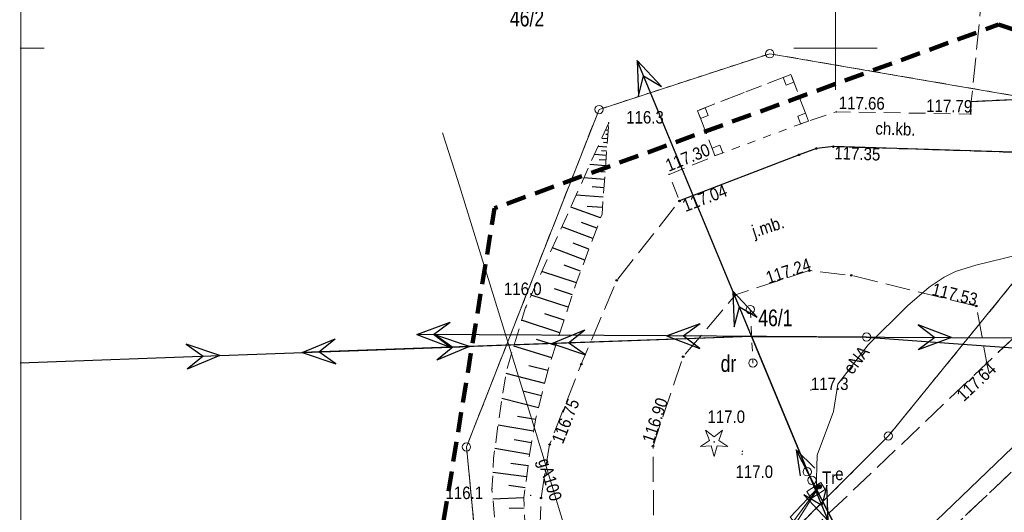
# Model space of a CAD drawing. Header units: metres. Extents: x 6532801 to 6532945, y 6021209 to 6021424.
# Tile 4 of 11: x 6532801 to 6532860, y 6021322 to 6021352. Entities that reach past the tile are written whole.
import ezdxf
from ezdxf.enums import TextEntityAlignment as Align

# ---------------------------------------------------------------- set-up
doc = ezdxf.new("R2010")
doc.units = ezdxf.units.M
doc.header["$MEASUREMENT"] = 0
for name, pattern in [('1.0_0.5', [1.5, 1, -0.5]), ('1.5_0.5', [2, 1.5, -0.5]), ('219-500', [0]), ('4', [1.8, 1.2, -0.6]), ('egug-500', [1, 0.5, -0.5]), ('otda_500', [1, 0.5, -0.5]), ('suep_nn_500', [0]), ('suep_wn_500', [0]), ('supp_500', [1, 0.5, -0.5])]:
    doc.linetypes.add(name, pattern=pattern)
doc.layers.get('0').update_dxf_attribs({"color": 2, "linetype": 'CONTINUOUS', "lineweight": 5})
for name, color, linetype in [('000 Inne (niezydentyfikowane)', 7, 'CONTINUOUS'), ('140-Punkty robocze', 7, 'CONTINUOUS'), ('202-punkt graniczny', 7, 'CONTINUOUS'), ('210-oznaczenie konturu użytku gruntowego', 7, 'CONTINUOUS'), ('211-numer działki ewidencyjnej', 7, 'CONTINUOUS'), ('218-kontur użytku gruntowego', 7, 'CONTINUOUS'), ('219-działka ewidencyjna', 7, 'CONTINUOUS'), ('chodnik', 7, 'CONTINUOUS'), ('chodnik-Atr17', 7, 'CONTINUOUS'), ('drzewo iglaste', 7, 'CONTINUOUS'), ('jezdnia', 7, 'CONTINUOUS'), ('jezdnia-Atr17', 7, 'CONTINUOUS'), ('krawężnik', 7, 'CONTINUOUS'), ('Obszar opracowania', 7, 'CONTINUOUS'), ('pikieta naturalna', 7, 'CONTINUOUS'), ('pikieta naturalna-Atr2', 7, 'CONTINUOUS'), ('pikieta sztuczna', 7, 'CONTINUOUS'), ('pikieta sztuczna-Atr2', 7, 'CONTINUOUS'), ('przewód elektroenergetyczny niskiego napięcia', 7, 'CONTINUOUS'), ('przewód elektroenergetyczny podziemny', 7, 'CONTINUOUS'), ('przewód elektroenergetyczny podziemny-Atr1', 7, 'CONTINUOUS'), ('przewód elektroenergetyczny wysokiego napięcia', 7, 'CONTINUOUS'), ('przewód gazowy', 7, 'CONTINUOUS'), ('przewód gazowy-Atr1', 7, 'CONTINUOUS'), ('przewód kanalizacyjny', 7, 'CONTINUOUS'), ('Ramki i opis wydruku', 7, 'CONTINUOUS'), ('skarpa nieumocniona', 7, 'CONTINUOUS'), ('stacja transformatorowa', 7, 'CONTINUOUS'), ('stacja transformatorowa-Atr17', 7, 'CONTINUOUS'), ('szafa elektroenergetyczna lub kontener', 7, 'CONTINUOUS'), ('szafa elektroenergetyczna lub kontener-Atr17', 7, 'CONTINUOUS'), ('słup przewodów napowietrznych', 7, 'CONTINUOUS'), ('wiata', 7, 'CONTINUOUS'), ('Wstawianie ramki sekcyjnej z opisem', 7, 'CONTINUOUS')]:
    doc.layers.add(name, color=color, linetype=linetype)
doc.styles.get("Standard").update_dxf_attribs({"font": 'Working1250', "width": 0.75})

# ---------------------------------------------------------------- blocks, each defined once
blk = doc.blocks.new('202')
at = {"color": 0, "linetype": 'Continuous', "lineweight": 0}
blk.add_circle((0, 0), 0.25, dxfattribs=at)
blk = doc.blocks.new('SUEP3')
at = {"color": 0, "linetype": 'Continuous'}
for p, q in [((12.003, 0), (10.003, 0.75)), ((10.003, 0.75), (11.003, 0)), ((27.003, 0), (25.003, 0.75)), ((25.003, 0.75), (26.003, 0)), ((0, 0), (12.003, 0)), ((12.003, 0), (10.003, -0.75)), ((11.003, 0), (10.003, -0.75)), ((12.003, 0), (27.003, 0)), ((27.003, 0), (25.003, -0.75)), ((26.003, 0), (25.003, -0.75))]:
    blk.add_line(p, q, dxfattribs=at)
blk = doc.blocks.new('SUEP1')
at = {"color": 0, "linetype": 'Continuous'}
for p, q in [((0, 0), (5, 0)), ((5, 0), (3.5, 0.5)), ((5, 0), (3.5, -0.5)), ((5, 0), (15, 0)), ((15, 0), (13.5, 0.5)), ((15, 0), (13.5, -0.5))]:
    blk.add_line(p, q, dxfattribs=at)
blk = doc.blocks.new('IB10')
at = {"color": 0, "linetype": 'Continuous', "lineweight": 13}
for p, q in [((0, 0), (0, 0.5)), ((0, 0.5), (0.5, 0.5)), ((0, 0), (0.5, 0)), ((0.5, 0), (0.5, 0.5))]:
    blk.add_line(p, q, dxfattribs=at)
blk = doc.blocks.new('SM05')
at = {"color": 0, "linetype": 'Continuous', "lineweight": 13}
blk.add_circle((0, 0), 0.25, dxfattribs=at)
blk = doc.blocks.new('PW01')
at = {"linetype": 'Continuous', "lineweight": 13}
h = blk.add_hatch(color=0, dxfattribs=at)
edge = h.paths.add_edge_path()
edge.add_arc((0, 0), 0.045, 0, 360)
blk = doc.blocks.new('US18')
at = {"color": 0, "linetype": 'Continuous', "lineweight": 13}
for p, q in [((-0.5, -0.25), (-0.5, 0.25)), ((-0.5, 0.25), (0.5, 0.25)), ((0.5, -0.25), (0.5, 0.25)), ((-0.5, -0.25), (0.5, -0.25))]:
    blk.add_line(p, q, dxfattribs=at)
blk = doc.blocks.new('SUET')
at = {"linetype": 'Continuous'}
h = blk.add_hatch(color=0, dxfattribs=at)
h.dxf.hatch_style = 1
h.paths.add_polyline_path([(0.125, 0, 1), (-0.125, 0, 1)])
at = {"color": 0, "linetype": 'Continuous'}
blk.add_circle((0, 0), 0.125, dxfattribs=at)
blk = doc.blocks.new('US15')
at = {"color": 0, "linetype": 'Continuous', "lineweight": 13}
blk.add_circle((0, 0), 0.25, dxfattribs=at)
blk = doc.blocks.new('OP011')
at = {"linetype": 'Continuous', "lineweight": 13}
h = blk.add_hatch(color=0, dxfattribs=at)
edge = h.paths.add_edge_path()
edge.add_arc((0, 0), 0.05, 0, 360)
at = {"color": 0, "linetype": 'Continuous', "lineweight": 13}
for p, q in [((-0.283, 0.093), (-0.512, 0.706)), ((-0.512, 0.706), (0, 0.299)), ((0, 0.299), (0.512, 0.706)), ((0.512, 0.706), (0.283, 0.093)), ((-0.828, -0.268), (-0.283, 0.093)), ((0.283, 0.093), (0.828, -0.268)), ((-0.175, -0.24), (-0.828, -0.268)), ((0, -0.87), (-0.175, -0.24)), ((0.175, -0.24), (0, -0.87)), ((0.828, -0.268), (0.175, -0.24))]:
    blk.add_line(p, q, dxfattribs=at)
blk = doc.blocks.new('PIKIETA')
at = {"color": 0}
blk.add_circle((0, 0), 0.045, dxfattribs=at)

msp = doc.modelspace()

# ---------------------------------------------------------------- linework, layer by layer
at = {"layer": '000 Inne (niezydentyfikowane)', "color": 7, "linetype": 'Continuous', "lineweight": 25, "flags": 128}
for points in [[(6532836.36, 6021345.07), (6532836.19, 6021345.08)], [(6532836.37, 6021345.32), (6532836.34, 6021345.33)], [(6532836.32, 6021344.57), (6532835.97, 6021344.59)], [(6532836.3, 6021344.31), (6532836.08, 6021344.33)], [(6532836.34, 6021344.82), (6532836.21, 6021344.83)], [(6532836.28, 6021344.06), (6532835.75, 6021344.1)], [(6532836.26, 6021343.81), (6532835.95, 6021343.83)], [(6532836.25, 6021343.56), (6532835.53, 6021343.61)], [(6532836.23, 6021343.27), (6532835.81, 6021343.3)], [(6532836.2, 6021342.94), (6532835.25, 6021343.01)], [(6532836.17, 6021342.56), (6532835.63, 6021342.6)], [(6532836.14, 6021342.12), (6532834.9, 6021342.21)], [(6532836.11, 6021341.62), (6532835.39, 6021341.67)], [(6532836.06, 6021341.06), (6532834.43, 6021341.18)], [(6532835.9, 6021339.81), (6532834.11, 6021340.45)], [(6532836.02, 6021340.43), (6532835.09, 6021340.5)], [(6532835.44, 6021338.57), (6532833.57, 6021339.27)], [(6532835.67, 6021339.2), (6532834.76, 6021339.54)], [(6532834.95, 6021337.28), (6532833.01, 6021338.01)], [(6532835.2, 6021337.93), (6532834.25, 6021338.29)], [(6532834.7, 6021336.61), (6532833.71, 6021336.98)], [(6532834.45, 6021335.92), (6532832.37, 6021336.6)], [(6532834.21, 6021335.19), (6532833.13, 6021335.55)], [(6532833.96, 6021334.45), (6532831.74, 6021335.18)], [(6532833.45, 6021332.92), (6532831.16, 6021333.68)], [(6532833.71, 6021333.68), (6532832.55, 6021334.06)], [(6532833.21, 6021332.16), (6532832.06, 6021332.52)], [(6532832.97, 6021331.41), (6532830.7, 6021332.12)], [(6532832.74, 6021330.65), (6532831.59, 6021330.94)], [(6532832.55, 6021329.88), (6532830.23, 6021330.47)], [(6532832.17, 6021328.41), (6532829.97, 6021328.97)], [(6532832.36, 6021329.14), (6532831.23, 6021329.42)], [(6532832, 6021327.7), (6532830.92, 6021327.89)], [(6532831.88, 6021327), (6532829.75, 6021327.37)], [(6532831.64, 6021325.61), (6532829.56, 6021325.97)], [(6532831.76, 6021326.3), (6532830.71, 6021326.48)], [(6532831.55, 6021324.93), (6532830.51, 6021325.06)], [(6532831.46, 6021324.26), (6532829.43, 6021324.52)], [(6532831.38, 6021323.61), (6532830.39, 6021323.74)], [(6532831.3, 6021323), (6532829.44, 6021322.93)], [(6532831.32, 6021322.39), (6532830.41, 6021322.36)]]:
    msp.add_lwpolyline(points, dxfattribs=at)
at = {"layer": '218-kontur użytku gruntowego', "color": 3, "linetype": 'egug-500', "lineweight": 18, "flags": 128}
for points in [[(6532846.06, 6021349.67), (6532835.81, 6021346.32)], [(6532835.81, 6021346.32), (6532846.06, 6021349.67)], [(6532861.55, 6021347.01), (6532846.06, 6021349.67)], [(6532846.06, 6021349.67), (6532861.55, 6021347.01)], [(6532835.81, 6021346.32), (6532827.85, 6021326.06)], [(6532827.85, 6021326.06), (6532835.81, 6021346.32)], [(6532853.18, 6021326.72), (6532861.46, 6021336.89)], [(6532861.46, 6021336.89), (6532853.18, 6021326.72)], [(6532843.96, 6021317.48), (6532853.18, 6021326.72)], [(6532853.18, 6021326.72), (6532843.96, 6021317.48)], [(6532827.85, 6021326.06), (6532829.87, 6021305.07)], [(6532829.87, 6021305.07), (6532827.85, 6021326.06)]]:
    msp.add_lwpolyline(points, dxfattribs=at)
at = {"layer": '219-działka ewidencyjna', "color": 7, "linetype": '219-500', "lineweight": 18, "flags": 128}
for points in [[(6532846.06, 6021349.67), (6532835.81, 6021346.32)], [(6532846.06, 6021349.67), (6532861.55, 6021347.01)], [(6532835.81, 6021346.32), (6532827.85, 6021326.06)], [(6532853.18, 6021326.72), (6532861.46, 6021336.89)], [(6532843.96, 6021317.48), (6532853.18, 6021326.72)], [(6532829.87, 6021305.07), (6532827.85, 6021326.06)]]:
    msp.add_lwpolyline(points, dxfattribs=at)
at = {"layer": 'chodnik', "color": 7, "linetype": '1.0_0.5', "lineweight": 18, "flags": 128}
msp.add_lwpolyline([(6532861.17, 6021345.9), (6532861.12, 6021346.94), (6532858.16, 6021346.81), (6532858.14, 6021346.05), (6532850.06, 6021346.18), (6532848.38, 6021345.63), (6532847.33, 6021348.43), (6532841.72, 6021346.25), (6532842.77, 6021343.54), (6532840.01, 6021342.42), (6532840.64, 6021340.83), (6532847.82, 6021343.6), (6532848.86, 6021343.98), (6532849.88, 6021344.09), (6532865.09, 6021343.61), (6532868.84, 6021343.67), (6532871.4, 6021344.13), (6532875.02, 6021346.1), (6532873.77, 6021347.97), (6532872.93, 6021347.36), (6532872.06, 6021346.85), (6532871.62, 6021346.62), (6532871.18, 6021346.38), (6532870.74, 6021346.21), (6532870.26, 6021346.09), (6532869.28, 6021345.93), (6532868.28, 6021345.82), (6532867.79, 6021345.82), (6532865.26, 6021345.81), (6532862.88, 6021345.89)], close=True, dxfattribs=at)
at = {"layer": 'jezdnia', "color": 7, "linetype": '1.5_0.5', "lineweight": 18, "flags": 128}
for points in [[(6532801.05, 6021268.862), (6532803.7, 6021271.32), (6532811.18, 6021278.28), (6532816.39, 6021283.03), (6532830.67, 6021296.37), (6532842.79, 6021307.81), (6532851.1, 6021315.74), (6532852.34, 6021316.74), (6532853.03, 6021317.44), (6532872.74, 6021336.02), (6532881.68, 6021344.57), (6532891.36, 6021352.81), (6532901.93, 6021360.89), (6532908.313, 6021365.41)], [(6532898.658, 6021365.41), (6532898.53, 6021365.32), (6532887.59, 6021356.92), (6532878.33, 6021348.98), (6532875.02, 6021346.1), (6532859.1, 6021331.1), (6532845.91, 6021318.56), (6532831.36, 6021304.96), (6532827.14, 6021301.06), (6532815.19, 6021290.02), (6532807.26, 6021282.59), (6532801.05, 6021276.516)], [(6532858.947, 6021365.41), (6532858.74, 6021352.57), (6532858.16, 6021346.81), (6532861.12, 6021346.94), (6532861.71, 6021352.06)]]:
    msp.add_lwpolyline(points, dxfattribs=at)
for points in [[(6532875.02, 6021346.1), (6532871.4, 6021344.13), (6532868.84, 6021343.67), (6532865.09, 6021343.61), (6532849.88, 6021344.09), (6532848.86, 6021343.98), (6532847.82, 6021343.6), (6532847.82, 6021343.6), (6532840.64, 6021340.83), (6532836.87, 6021336.06), (6532834.74, 6021331.03), (6532832.84, 6021326.21), (6532832.33, 6021323), (6532832.1, 6021316.4), (6532831.36, 6021304.96), (6532845.91, 6021318.56), (6532842.53, 6021319.09), (6532840.03, 6021319.68), (6532839.09, 6021321.4), (6532839.05, 6021326.11), (6532840.86, 6021331.48), (6532844, 6021335.19), (6532848.43, 6021336.65), (6532850.95, 6021336.36), (6532858.46, 6021334.52), (6532859.1, 6021331.1)], [(6532852.34, 6021316.74), (6532855.46, 6021318.82), (6532860.32, 6021320.74), (6532866.19, 6021321.83), (6532871.87, 6021321.67), (6532880.33, 6021319.21), (6532882.23, 6021324.91), (6532877.08, 6021326.56), (6532873.67, 6021327.55), (6532871.85, 6021328.53), (6532871.18, 6021329.42), (6532870.64, 6021330.62), (6532870.44, 6021332.11), (6532871.01, 6021333.96), (6532872.06, 6021335.23), (6532872.72, 6021336), (6532853.03, 6021317.44)]]:
    msp.add_lwpolyline(points, close=True, dxfattribs=at)
at = {"layer": 'krawężnik', "color": 7, "linetype": 'Continuous', "lineweight": 25, "flags": 128}
for points in [[(6532858.14, 6021346.05), (6532858.16, 6021346.81), (6532861.12, 6021346.94), (6532861.17, 6021345.9)], [(6532875.02, 6021346.1), (6532871.4, 6021344.13), (6532868.84, 6021343.67), (6532865.09, 6021343.61), (6532849.88, 6021344.09), (6532848.86, 6021343.98), (6532847.82, 6021343.6), (6532840.64, 6021340.83)]]:
    msp.add_lwpolyline(points, dxfattribs=at)
at = {"layer": 'Obszar opracowania', "color": 3, "linetype": '4', "lineweight": 200, "flags": 128}
msp.add_lwpolyline([(6532859.8, 6021351.42), (6532875.32, 6021346.3), (6532934.68, 6021313.91), (6532914.26, 6021235.16), (6532815.99, 6021257.34), (6532829.54, 6021340.4)], close=True, dxfattribs=at)
at = {"layer": 'przewód elektroenergetyczny niskiego napięcia', "color": 1, "linetype": 'suep_nn_500', "lineweight": 18, "flags": 128}
msp.add_lwpolyline([(6532848.45, 6021324.32), (6532854.51, 6021312.55)], dxfattribs=at)
at = {"layer": 'przewód elektroenergetyczny podziemny', "color": 1, "linetype": 'Continuous', "lineweight": 18, "flags": 128}
for points in [[(6532850.14, 6021329.83), (6532851.96, 6021332.19), (6532854.33, 6021334.54), (6532855.64, 6021335.66), (6532856.53, 6021336.25), (6532857.21, 6021336.6), (6532858.43, 6021336.97), (6532860.97, 6021337.59), (6532862.09, 6021338.07), (6532862.51, 6021338.48), (6532863.46, 6021339.6), (6532864.57, 6021340.8), (6532867.12, 6021343.46), (6532869.07, 6021344.99), (6532871.57, 6021346.96), (6532873.71, 6021348.66), (6532878.64, 6021352.5), (6532879, 6021352.37), (6532881.13, 6021350.03), (6532883.22, 6021347.72), (6532885.82, 6021344.89), (6532885.98, 6021344.69)], [(6532850.14, 6021329.83), (6532849.88, 6021328.18), (6532848.9, 6021325.57), (6532848.84, 6021323.45), (6532846.82, 6021320.71), (6532846.61, 6021319.34), (6532845.73, 6021317.96), (6532843.84, 6021315.76), (6532838.25, 6021310.39), (6532833.05, 6021305.11), (6532840.16, 6021297.57)], [(6532848.84, 6021323.45), (6532848.59, 6021324.06), (6532848.45, 6021324.32)], [(6532849.03, 6021323.68), (6532847.31, 6021320.96), (6532852.84, 6021314.75), (6532853.19, 6021313.81), (6532848.11, 6021309.09), (6532839.91, 6021299.15), (6532840.43, 6021298.21), (6532840.16, 6021297.57)], [(6532849.03, 6021323.68), (6532847.28, 6021321.84), (6532854.39, 6021313.88), (6532859.97, 6021317.13), (6532866.1, 6021318.2), (6532870.54, 6021317.81), (6532883.57, 6021315.79), (6532887.35, 6021315.4), (6532889.54, 6021314.13), (6532908.66, 6021308.67), (6532920.57, 6021306.28), (6532926.79, 6021304.62), (6532928.01, 6021302.62), (6532928.37, 6021301.6), (6532928.37, 6021300.93), (6532927.97, 6021299.64), (6532919.57, 6021268.6), (6532918.88, 6021266.88), (6532918.61, 6021265.01), (6532917.42, 6021259.43), (6532912.31, 6021239.61), (6532911.67, 6021239.71)]]:
    msp.add_lwpolyline(points, dxfattribs=at)
at = {"layer": 'przewód elektroenergetyczny wysokiego napięcia', "color": 1, "linetype": 'suep_wn_500', "lineweight": 18, "flags": 128}
for points in [[(6532801.05, 6021331.118), (6532844.97, 6021332.7)], [(6532844.97, 6021332.71), (6532848.45, 6021324.32)], [(6532851.87, 6021332.66), (6532844.97, 6021332.7)], [(6532844.97, 6021332.7), (6532851.87, 6021332.66)], [(6532931.09, 6021326.81), (6532851.87, 6021332.66)]]:
    msp.add_lwpolyline(points, dxfattribs=at)
at = {"layer": 'przewód gazowy', "color": 52, "linetype": 'Continuous', "lineweight": 18, "flags": 128}
msp.add_lwpolyline([(6532824.71, 6021307.78), (6532834.6, 6021318.43), (6532832.03, 6021326.87), (6532827.33, 6021342.06), (6532826.4, 6021344.93)], dxfattribs=at)
at = {"layer": 'przewód kanalizacyjny', "color": 34, "linetype": 'Continuous', "lineweight": 18, "flags": 128}
msp.add_lwpolyline([(6532801.05, 6021269.565), (6532819.29, 6021286.33), (6532819.8, 6021286.79), (6532820.31, 6021287.28), (6532869.85, 6021334.87), (6532870.33, 6021335.33), (6532870.86, 6021335.77), (6532905.327, 6021365.41)], dxfattribs=at)
at = {"layer": 'Ramki i opis wydruku', "color": 7, "linetype": 'Continuous', "lineweight": 13, "flags": 128}
msp.add_lwpolyline([(6532801.1, 6021219.46), (6532944.5, 6021219.46), (6532944.5, 6021424.36), (6532801.1, 6021424.36)], close=True, dxfattribs=at)
at = {"layer": 'skarpa nieumocniona', "color": 7, "linetype": '1.0_0.5', "lineweight": 18, "flags": 128}
msp.add_lwpolyline([(6532836.39, 6021345.53), (6532831.37, 6021334.37), (6532830.28, 6021330.72), (6532829.97, 6021328.99), (6532829.7, 6021327), (6532829.48, 6021325.38), (6532829.38, 6021323.51), (6532830, 6021317.04), (6532829.66, 6021315.18), (6532832.01, 6021316.39), (6532831.57, 6021318.78), (6532831.34, 6021321.89), (6532831.3, 6021323.02), (6532831.63, 6021325.58), (6532832.02, 6021327.81), (6532832.77, 6021330.77), (6532833.23, 6021332.24), (6532834.47, 6021335.99), (6532835.99, 6021340.04)], close=True, dxfattribs=at)
msp.add_lwpolyline([(6532836.39, 6021345.53), (6532831.37, 6021334.37), (6532830.28, 6021330.72), (6532829.97, 6021328.99), (6532829.7, 6021327), (6532829.48, 6021325.38), (6532829.38, 6021323.51), (6532830, 6021317.04), (6532829.66, 6021315.18), (6532832.01, 6021316.39), (6532831.57, 6021318.78), (6532831.34, 6021321.89), (6532831.3, 6021323.02), (6532831.63, 6021325.58), (6532832.02, 6021327.81), (6532832.77, 6021330.77), (6532833.23, 6021332.24), (6532834.47, 6021335.99), (6532835.99, 6021340.04)], close=True, dxfattribs=at)
at = {"layer": 'słup przewodów napowietrznych', "color": 7, "linetype": 'supp_500', "lineweight": 18, "flags": 128}
for points in [[(6532844.89, 6021334.31), (6532845.05, 6021331.1)], [(6532848.59, 6021324.06), (6532848.31, 6021324.57)]]:
    msp.add_lwpolyline(points, dxfattribs=at)
at = {"layer": 'wiata', "color": 7, "linetype": 'otda_500', "lineweight": 18, "flags": 128}
msp.add_lwpolyline([(6532848.38, 6021345.63), (6532847.33, 6021348.43), (6532841.72, 6021346.25), (6532842.77, 6021343.54)], close=True, dxfattribs=at)
at = {"layer": 'Wstawianie ramki sekcyjnej z opisem', "color": 7, "linetype": 'Continuous', "lineweight": 13, "flags": 128}
for points in [[(6532850, 6021347.5), (6532850, 6021352.5)], [(6532801.05, 6021350), (6532802.5, 6021350)], [(6532847.5, 6021350), (6532852.5, 6021350)]]:
    msp.add_lwpolyline(points, dxfattribs=at)

# ---------------------------------------------------------------- block references
at = {"layer": '140-Punkty robocze', "color": 7, "linetype": 'Continuous', "lineweight": 13}
for p in [(6532848.86, 6021343.98), (6532849.88, 6021344.09), (6532847.82, 6021343.6), (6532840.64, 6021340.83), (6532848.43, 6021336.65), (6532836.87, 6021336.06), (6532850.95, 6021336.36), (6532844, 6021335.19), (6532858.46, 6021334.52), (6532840.86, 6021331.48), (6532834.74, 6021331.03), (6532859.1, 6021331.1), (6532832.84, 6021326.21), (6532839.05, 6021326.11), (6532832.33, 6021323)]:
    msp.add_blockref('PIKIETA', p, dxfattribs=at)
at = {"layer": '202-punkt graniczny', "color": 7, "linetype": 'Continuous', "lineweight": 18}
for p in [(6532846.06, 6021349.67), (6532835.81, 6021346.32), (6532853.18, 6021326.72), (6532827.85, 6021326.06)]:
    msp.add_blockref('202', p, dxfattribs=at)
at = {"layer": 'drzewo iglaste', "color": 94, "linetype": 'Continuous', "lineweight": 18}
msp.add_blockref('OP011', (6532842.72, 6021326.36), dxfattribs=at)
at = {"layer": 'pikieta naturalna', "color": 7, "linetype": 'Continuous', "lineweight": 13}
for p in [(6532836.39, 6021345.53), (6532831.42, 6021334.46), (6532848.53, 6021329.48), (6532844.4, 6021325.63), (6532844.42, 6021325.8), (6532829.38, 6021323.56)]:
    msp.add_blockref('PW01', p, dxfattribs=at)
at = {"layer": 'pikieta sztuczna', "color": 7, "linetype": 'Continuous', "lineweight": 13}
for p in [(6532850.06, 6021346.18), (6532858.14, 6021346.05), (6532849.88, 6021344.09), (6532840.01, 6021342.42), (6532840.64, 6021340.83), (6532848.43, 6021336.65), (6532858.46, 6021334.52), (6532859.1, 6021331.1), (6532832.84, 6021326.21), (6532839.05, 6021326.11), (6532839.05, 6021326.11), (6532831.7, 6021323.15)]:
    msp.add_blockref('PW01', p, dxfattribs=at)
at = {"layer": 'przewód elektroenergetyczny niskiego napięcia', "color": 1, "linetype": 'Continuous', "lineweight": 18}
for p, rotation in [((6532854.51, 6021312.55), 117.243), ((6532848.45, 6021324.32), 297.243), ((6532854.51, 6021312.55), 45.603)]:
    msp.add_blockref('SUEP1', p, dxfattribs=dict(at, rotation=rotation))
at = {"layer": 'przewód elektroenergetyczny wysokiego napięcia', "color": 1, "linetype": 'Continuous', "lineweight": 18}
for p, rotation in [((6532848.45, 6021324.32), 112.528), ((6532844.97, 6021332.7), 182.063), ((6532851.87, 6021332.66), 179.668), ((6532844.97, 6021332.7), 359.668), ((6532851.87, 6021332.66), 355.777), ((6532801.05, 6021331.118), 2.063), ((6532844.97, 6021332.71), 292.528)]:
    msp.add_blockref('SUEP3', p, dxfattribs=dict(at, rotation=rotation))
at = {"layer": 'stacja transformatorowa', "color": 1, "linetype": 'Continuous', "lineweight": 18}
msp.add_blockref('SUET', (6532849.03, 6021323.68), dxfattribs=at)
at = {"layer": 'szafa elektroenergetyczna lub kontener', "color": 1, "linetype": 'Continuous', "lineweight": 18, "rotation": 32.086}
msp.add_blockref('US18', (6532848.84, 6021323.45), dxfattribs=at)
at = {"layer": 'słup przewodów napowietrznych', "color": 7, "linetype": 'Continuous', "lineweight": 18}
for name, p in [('SM05', (6532844.89, 6021334.31)), ('US15', (6532851.87, 6021332.66)), ('SM05', (6532845.05, 6021331.1)), ('SM05', (6532848.31, 6021324.57)), ('SM05', (6532848.59, 6021324.06))]:
    msp.add_blockref(name, p, dxfattribs=at)
at = {"layer": 'wiata', "color": 7, "linetype": 'Continuous', "lineweight": 18}
for p, rotation in [((6532847.33, 6021348.43), 201.236), ((6532841.72, 6021346.25), 291.179), ((6532848.38, 6021345.63), 110.556), ((6532842.77, 6021343.54), 20.433)]:
    msp.add_blockref('IB10', p, dxfattribs=dict(at, rotation=rotation))

# ---------------------------------------------------------------- texts
at = {"layer": '210-oznaczenie konturu użytku gruntowego', "color": 3, "linetype": 'Continuous', "lineweight": 18, "width": 0.79}
msp.add_text('dr', height=1, dxfattribs=at).set_placement((6532843.11, 6021330.57))
at = {"layer": '211-numer działki ewidencyjnej', "color": 7, "linetype": 'Continuous', "lineweight": 18, "width": 0.79}
msp.add_text('46/2', height=1, dxfattribs=at).set_placement((6532830.46, 6021351.31))
msp.add_text('46/1', height=1, dxfattribs=at).set_placement((6532845.37, 6021334.31), align=Align.TOP_LEFT)
at = {"layer": 'chodnik-Atr17', "color": 7, "width": 0.9}
msp.add_text('ch.kb.', height=0.75, rotation=358.16, dxfattribs=at).set_placement((6532852.39, 6021344.82))
at = {"layer": 'jezdnia-Atr17', "color": 7, "width": 0.9}
msp.add_text('j.mb.', height=0.75, rotation=18.241, dxfattribs=at).set_placement((6532845.14, 6021338.62))
at = {"layer": 'pikieta naturalna-Atr2', "color": 7, "width": 0.9}
for s, p in [('116.3', (6532837.44, 6021345.48)), ('116.0', (6532830.1, 6021335.18)), ('117.3', (6532848.53, 6021329.48)), ('117.0', (6532842.32, 6021327.5)), ('117.0', (6532844, 6021324.2)), ('116.1', (6532826.59, 6021322.93))]:
    msp.add_text(s, height=0.75, dxfattribs=at).set_placement(p)
at = {"layer": 'pikieta sztuczna-Atr2', "color": 7, "width": 0.9}
for s, rotation, p in [('117.66', 359.078, (6532850.21, 6021347.1)), ('117.79', 359.078, (6532855.46, 6021346.93)), ('117.30', 22.087, (6532839.71, 6021343.27)), ('117.35', -1.808, (6532849.95, 6021344.09)), ('117.04', 21.096, (6532840.73, 6021340.86)), ('117.64', 43.553, (6532857.2, 6021329.29)), ('116.75', 68.486, (6532832.94, 6021326.47))]:
    msp.add_text(s, height=0.75, rotation=rotation, dxfattribs=at).set_placement(p, align=Align.TOP_LEFT)
for s, rotation, p in [('117.24', 18.241, (6532845.98, 6021335.84)), ('117.53', -13.767, (6532855.74, 6021335.19)), ('116.90', 71.373, (6532839.09, 6021326.23))]:
    msp.add_text(s, height=0.75, rotation=rotation, dxfattribs=at).set_placement(p)
at = {"layer": 'przewód elektroenergetyczny podziemny-Atr1', "color": 1, "width": 0.9}
msp.add_text('eNA', height=0.75, rotation=52.361, dxfattribs=at).set_placement((6532850.72, 6021330.59), align=Align.MIDDLE_LEFT)
at = {"layer": 'przewód gazowy-Atr1', "color": 40, "width": 0.9}
msp.add_text('gA100', height=0.75, rotation=-73.064, dxfattribs=at).set_placement((6532832.49, 6021325.35), align=Align.MIDDLE_LEFT)
at = {"layer": 'stacja transformatorowa-Atr17', "color": 1, "width": 0.9}
msp.add_text('Tr', height=0.75, dxfattribs=at).set_placement((6532849.2, 6021323.84))
at = {"layer": 'szafa elektroenergetyczna lub kontener-Atr17', "color": 1, "width": 0.9}
msp.add_text('e', height=0.75, dxfattribs=at).set_placement((6532849.99, 6021324.07))

doc.saveas('drawing.dxf')
